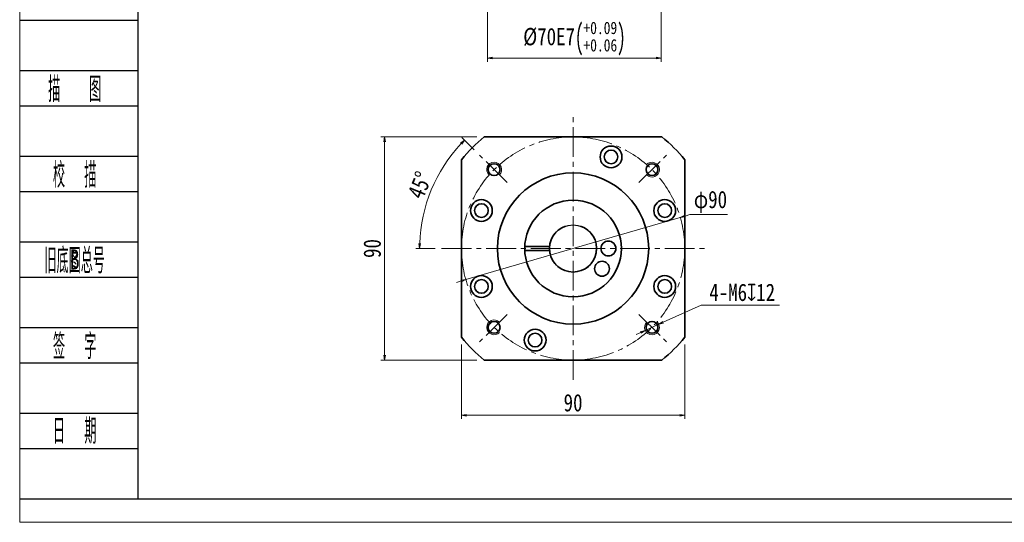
# Model space of a CAD drawing. Header units: millimetres. Extents: x 13 to 816, y 22 to 587.
# Tile 1 of 8: x 17 to 414, y 22 to 225. Entities that reach past the tile are written whole.
import ezdxf
from ezdxf.enums import TextEntityAlignment as Align

# ---------------------------------------------------------------- set-up
doc = ezdxf.new("R2010")
doc.units = ezdxf.units.MM
doc.linetypes.add('点画线', pattern=[18, 12, -2, 2, -2])
doc.layers.add('2细线层', color=4, linetype='Continuous')
doc.layers.add('6文字层', color=3, linetype='Continuous')
for name, color, linetype, lineweight in [('CDRAFT0', 7, 'Continuous', 35), ('EB0', 7, 'Continuous', 35), ('中心线层', 1, '点画线', 18), ('图框_外框线', 7, 'Continuous', 18), ('尺寸线层', 3, 'Continuous', 18), ('粗实线层_1', 7, 'Continuous', 35), ('细实线', 211, 'Continuous', 18)]:
    doc.layers.add(name, color=color, linetype=linetype, lineweight=lineweight)
doc.styles.add('PC_TEXTSTYLE', font='ISOCP.SHX', dxfattribs={"width": 0.707, "bigfont": 'GBCBIG.SHX'})
doc.styles.get("Standard").update_dxf_attribs({"font": 'SimSun.ttf'})
doc.styles.add('宋体', font='SimSun.ttf', dxfattribs={"width": 0.8})
doc.dimstyles.new('A水平标注$0', dxfattribs={"dimtxt": 3.5, "dimasz": 2, "dimexe": 1.5, "dimexo": 3, "dimgap": 1.1, "dimtad": 1, "dimtoh": 1, "dimdec": 4, "dimdsep": 46, "dimtxsty": '宋体', "dimblk": 'OPEN', "dimcen": 3, "dimclrd": 3, "dimclre": 3, "dimclrt": 6, "dimadec": 0, "dimazin": 0, "dimtm": 1e-09, "dimtfac": 1, "dimtdec": 4, "dimtix": 1, "dimtmove": 0, "dimatfit": 3, "dimldrblk": 'OPEN', "dimfxl": 0, "dimlwd": 13, "dimlwe": 13, "dimarcsym": 0})
doc.dimstyles.new('D直径标注φ25', dxfattribs={"dimtxt": 3.5, "dimasz": 2, "dimexe": 1, "dimexo": 3, "dimtad": 1, "dimtoh": 1, "dimdec": 1, "dimdsep": 46, "dimtxsty": '宋体', "dimblk": 'OPEN', "dimcen": 3, "dimclrd": 3, "dimclre": 3, "dimclrt": 130, "dimadec": 0, "dimazin": 0, "dimtm": 1e-09, "dimtfac": 1, "dimtdec": 1, "dimtmove": 0, "dimatfit": 0, "dimldrblk": 'OPEN', "dimfxl": 0, "dimlwd": 13, "dimlwe": 13, "dimarcsym": 0})
doc.dimstyles.new('螺孔(M8-7H)', dxfattribs={"dimtxt": 3.5, "dimasz": 2, "dimexe": 1.25, "dimexo": 3, "dimtad": 1, "dimtoh": 1, "dimdec": 4, "dimdsep": 46, "dimtxsty": '宋体', "dimblk": 'OPEN', "dimcen": 3, "dimclrd": 3, "dimclre": 3, "dimclrt": 2, "dimadec": 0, "dimazin": 0, "dimtm": 1e-09, "dimtfac": 1, "dimtdec": 4, "dimtmove": 0, "dimatfit": 3, "dimldrblk": 'OPEN', "dimfxl": 0, "dimlwd": 9, "dimlwe": 9, "dimarcsym": 0})

# ---------------------------------------------------------------- blocks, each defined once
blk = doc.blocks.new('_Open')
at = {"color": 0, "linetype": 'ByBlock', "lineweight": -2}
for p, q in [((-1, 0.17), (0, 0)), ((-1, -0.17), (0, 0)), ((0, 0), (-1, 0))]:
    blk.add_line(p, q, dxfattribs=at)
blk = doc.blocks.new('*D37')
at = {"layer": 'Defpoints', "color": 0, "transparency": 16777216}
for p in [(203.99, 177.46), (163.82, 87.46), (203.99, 87.46)]:
    blk.add_point(p, dxfattribs=at)
at = {"layer": '尺寸线层', "color": 3, "lineweight": 13, "transparency": 16777216}
for p, q in [((200.99, 177.46), (162.32, 177.46)), ((163.82, 175.46), (163.82, 89.46)), ((200.99, 87.46), (162.32, 87.46))]:
    blk.add_line(p, q, dxfattribs=at)
at = {"layer": '尺寸线层', "color": 3, "lineweight": 13, "transparency": 16777216, "xscale": 2, "yscale": 2, "zscale": 2}
for p, rotation in [((163.82, 177.46), 90), ((163.82, 87.46), 270)]:
    blk.add_blockref('_Open', p, dxfattribs=dict(at, rotation=rotation))
at = {"layer": '尺寸线层', "color": 6, "transparency": 16777216, "insert": (158.82, 132.46), "char_height": 7, "attachment_point": 5, "rotation": 90, "style": '宋体', "bg_fill": 3, "box_fill_scale": 1.1, "bg_fill_color": 256, "bg_fill_true_color": 13158600, "bg_fill_transparency": 0}
blk.add_mtext('90', dxfattribs=at)
blk = doc.blocks.new('*D38')
at = {"layer": 'Defpoints', "color": 0, "transparency": 16777216}
for p in [(202.09, 170.16), (186.22, 163.39), (213.21, 159.04), (187.15, 132.46), (291.61, 132.46)]:
    blk.add_point(p, dxfattribs=at)
at = {"layer": '尺寸线层', "color": 3, "lineweight": 13, "transparency": 16777216}
for p, q in [((199.97, 172.28), (194.99, 177.26)), ((184.15, 132.46), (176.43, 132.46))]:
    blk.add_line(p, q, dxfattribs=at)
blk.add_arc((239.79, 132.46), 61.86, 136.8526, 178.1474, dxfattribs=at)
at = {"layer": '尺寸线层', "color": 3, "lineweight": 13, "transparency": 16777216, "xscale": 2, "yscale": 2, "zscale": 2}
for p, rotation in [((196.05, 176.2), 45.92632355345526), ((177.93, 132.46), 269.0736764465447)]:
    blk.add_blockref('_Open', p, dxfattribs=dict(at, rotation=rotation))
at = {"layer": '尺寸线层', "color": 6, "transparency": 16777216, "insert": (178.02, 158.04), "char_height": 7, "attachment_point": 5, "rotation": 67.5, "style": '宋体', "bg_fill": 3, "box_fill_scale": 1.1, "bg_fill_color": 256, "bg_fill_true_color": 13158600, "bg_fill_transparency": 0}
blk.add_mtext('45°', dxfattribs=at)
blk = doc.blocks.new('*D39')
at = {"layer": 'Defpoints', "color": 0, "transparency": 16777216}
for p in [(283, 145.01), (196.57, 119.91)]:
    blk.add_point(p, dxfattribs=at)
at = {"layer": '尺寸线层', "color": 3, "lineweight": 13, "transparency": 16777216}
for p, q in [((196.57, 119.91), (283, 145.01)), ((284.92, 145.57), (286.84, 146.12)), ((286.84, 146.12), (302.01, 146.12)), ((194.65, 119.35), (192.73, 118.79))]:
    blk.add_line(p, q, dxfattribs=at)
at = {"layer": '尺寸线层', "color": 3, "lineweight": 13, "transparency": 16777216, "xscale": 2, "yscale": 2, "zscale": 2}
for p, rotation in [((283, 145.01), 196.1936401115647), ((196.57, 119.91), 16.19364011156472)]:
    blk.add_blockref('_Open', p, dxfattribs=dict(at, rotation=rotation))
at = {"layer": '尺寸线层', "color": 130, "transparency": 16777216, "insert": (295.18, 151.28), "char_height": 7, "attachment_point": 5, "style": '宋体', "bg_fill": 3, "box_fill_scale": 1.1, "bg_fill_color": 256, "bg_fill_true_color": 13158600, "bg_fill_transparency": 0}
blk.add_mtext('φ90', dxfattribs=at)
blk = doc.blocks.new('*D40')
at = {"layer": 'Defpoints', "color": 0, "transparency": 16777216}
for p in [(194.79, 96.66), (284.79, 96.66), (284.79, 65.19)]:
    blk.add_point(p, dxfattribs=at)
at = {"layer": '尺寸线层', "color": 3, "lineweight": 13, "transparency": 16777216}
for p, q in [((194.79, 93.66), (194.79, 63.69)), ((284.79, 93.66), (284.79, 63.69)), ((196.79, 65.19), (282.79, 65.19))]:
    blk.add_line(p, q, dxfattribs=at)
at = {"layer": '尺寸线层', "color": 3, "lineweight": 13, "transparency": 16777216, "xscale": 2, "yscale": 2, "zscale": 2, "rotation": 180}
blk.add_blockref('_Open', (194.79, 65.19), dxfattribs=at)
at = {"layer": '尺寸线层', "color": 3, "lineweight": 13, "transparency": 16777216, "xscale": 2, "yscale": 2, "zscale": 2}
blk.add_blockref('_Open', (284.79, 65.19), dxfattribs=at)
at = {"layer": '尺寸线层', "color": 6, "transparency": 16777216, "insert": (239.79, 70.19), "char_height": 7, "attachment_point": 5, "style": '宋体', "bg_fill": 3, "box_fill_scale": 1.1, "bg_fill_color": 256, "bg_fill_true_color": 13158600, "bg_fill_transparency": 0}
blk.add_mtext('90', dxfattribs=at)
blk = doc.blocks.new('*D41')
at = {"color": 3, "lineweight": 9, "transparency": 16777216}
for p, q in [((291.5, 109.66), (276.16, 102.7)), ((322.96, 109.66), (291.5, 109.66)), ((268.87, 99.4), (274.34, 101.88)), ((267.05, 98.57), (265.23, 97.75))]:
    blk.add_line(p, q, dxfattribs=at)
at = {"layer": 'Defpoints', "color": 0, "transparency": 16777216}
for p in [(268.87, 99.4), (274.34, 101.88)]:
    blk.add_point(p, dxfattribs=at)
at = {"color": 3, "lineweight": 9, "transparency": 16777216, "xscale": 2, "yscale": 2, "zscale": 2}
for p, rotation in [((268.87, 99.4), 24.38933209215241), ((274.34, 101.88), 204.3893320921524)]:
    blk.add_blockref('_Open', p, dxfattribs=dict(at, rotation=rotation))
at = {"color": 2, "transparency": 16777216, "insert": (307.98, 114.73), "char_height": 7, "attachment_point": 5, "style": '宋体', "bg_fill": 3, "box_fill_scale": 1.1, "bg_fill_color": 256, "bg_fill_true_color": 13158600, "bg_fill_transparency": 0}
blk.add_mtext('4-M6{\\famgdt|b0|i0|c0|p0;x}{12}', dxfattribs=at)
blk = doc.blocks.new('*D42')
at = {"layer": 'Defpoints', "color": 0, "transparency": 16777216}
for p in [(205.33, 248.3), (275.33, 248.3)]:
    blk.add_point(p, dxfattribs=at)
at = {"layer": '尺寸线层', "color": 3, "lineweight": 13, "transparency": 16777216}
for p, q in [((205.33, 245.3), (205.33, 207.77)), ((275.33, 245.3), (275.33, 207.77)), ((207.33, 209.27), (273.33, 209.27))]:
    blk.add_line(p, q, dxfattribs=at)
at = {"layer": '尺寸线层', "color": 3, "lineweight": 13, "transparency": 16777216, "xscale": 2, "yscale": 2, "zscale": 2, "rotation": 180}
blk.add_blockref('_Open', (205.33, 209.27), dxfattribs=at)
at = {"layer": '尺寸线层', "color": 3, "lineweight": 13, "transparency": 16777216, "xscale": 2, "yscale": 2, "zscale": 2}
blk.add_blockref('_Open', (275.33, 209.27), dxfattribs=at)
at = {"layer": '尺寸线层', "color": 6, "transparency": 16777216, "insert": (240.33, 217.14), "char_height": 7, "attachment_point": 5, "style": '宋体', "bg_fill": 3, "box_fill_scale": 1.1, "bg_fill_color": 257, "bg_fill_transparency": 0}
blk.add_mtext('{\\A1;{%%c70}{}{E7\\H0.7143x;{\\H2x;\\W0.5;(}\\S+0.09^ +0.06;{\\H2x;\\W0.5;)}}}', dxfattribs=at)
at = {"layer": 'Defpoints', "color": 0, "transparency": 16777216}
blk.add_point((275.33, 209.27), dxfattribs=at)

msp = doc.modelspace()

# ---------------------------------------------------------------- linework, layer by layer
msp.add_circle((239.78743, 132.45907), 9.5)
at = {"layer": '2细线层'}
for p, q in [((16.66268, 224.58436), (64.24864, 224.58436)), ((16.66268, 204.25857), (64.24864, 204.25857)), ((16.66268, 190.03051), (64.24864, 190.03051)), ((16.66268, 169.70472), (64.24864, 169.70472)), ((16.66268, 155.47666), (64.24864, 155.47666)), ((16.66268, 135.15086), (64.24864, 135.15086)), ((16.66268, 120.92281), (64.24864, 120.92281)), ((16.66268, 100.59701), (64.24864, 100.59701)), ((16.66268, 86.36895), (64.24864, 86.36895)), ((16.66268, 66.04316), (64.24864, 66.04316)), ((16.66268, 51.8151), (64.24864, 51.8151)), ((16.66268, 31.48931), (64.24864, 31.48931))]:
    msp.add_line(p, q, dxfattribs=at)
at = {"layer": 'CDRAFT0'}
for centre in [(255.09477, 169.41425), (202.83225, 147.76641), (276.74261, 147.76641), (202.83225, 117.15174), (276.74261, 117.15174), (224.4801, 95.50389)]:
    msp.add_circle(centre, 4.4, dxfattribs=at)
for start, end in [(128.4998296, 141.5000496), (38.4998296, 51.5000496), (218.4998296, 231.5000496), (308.4998296, 321.5000496)]:
    msp.add_arc((239.78743, 132.45907), 57.5, start, end, dxfattribs=at)
at = {"layer": 'EB0'}
for p, q in [((220.30186, 133.20907), (230.31708, 133.20907)), ((220.30186, 131.70907), (230.31708, 131.70907))]:
    msp.add_line(p, q, dxfattribs=at)
for centre, radius in [((239.78743, 132.45907), 19.5), ((254.03743, 132.45907), 3), ((251.46035, 124.28561), 3)]:
    msp.add_circle(centre, radius, dxfattribs=at)
msp.add_arc((239.78743, 132.45907), 9.5, 108.4103907, 71.5915198, dxfattribs=at)
at = {"layer": '中心线层'}
for p, q in [((213.21129, 159.03522), (202.08757, 170.15893)), ((266.36358, 105.88293), (277.4873, 94.75921))]:
    msp.add_line(p, q, dxfattribs=at)
at = {"layer": '图框_外框线', "color": 3}
msp.add_lwpolyline([(16.667, 21.97298), (816.03843, 21.97298), (816.03843, 587.24278), (16.667, 587.24278)], close=True, dxfattribs=at)
at = {"layer": '图框_外框线', "color": 3, "lineweight": 25}
msp.add_lwpolyline([(64.24864, 31.48931), (806.52211, 31.48931), (806.52211, 577.72645), (64.24864, 577.72645)], close=True, dxfattribs=at)
at = {"layer": '粗实线层_1'}
for points in [[(203.99304, 177.45907), (275.58199, 177.45907)], [(194.78743, 96.66467), (194.78743, 168.25363)], [(284.78743, 168.25347), (284.78743, 96.66452)], [(275.58183, 87.45907), (203.99288, 87.45907)]]:
    msp.add_lwpolyline(points, dxfattribs=at)
for centre, radius in [((255.09477, 169.41425), 2.75), ((207.96763, 164.27888), 2.4), ((239.78743, 132.45907), 30.5), ((202.83225, 147.76641), 2.75), ((276.74261, 147.76641), 2.75), ((202.83225, 117.15174), 2.75), ((276.74261, 117.15174), 2.75), ((271.60724, 100.63927), 2.4), ((224.4801, 95.50389), 2.75)]:
    msp.add_circle(centre, radius, dxfattribs=at)
at = {"layer": '细实线'}
for centre, start, end in [((207.96763, 164.27888), 315, 226.9102132), ((271.60724, 100.63927), 135, 46.9102132)]:
    msp.add_arc(centre, 3, start, end, dxfattribs=at)

# ---------------------------------------------------------------- texts
at = {"layer": '6文字层', "color": 3, "style": 'PC_TEXTSTYLE'}
for s, width, p in [('描   图', 0.6667, (38.84139, 197.14454)), ('校  描', 0.667, (38.84139, 162.59069)), ('旧底图总号', 0.667, (38.84139, 128.03683)), ('签  字', 0.667, (38.84139, 93.48298)), ('日  期', 0.667, (38.85406, 59.13199))]:
    msp.add_text(s, height=10.162898, dxfattribs=dict(at, width=width)).set_placement(p, align=Align.MIDDLE)
at = {"layer": '6文字层', "width": 0.707}
msp.add_text('B', height=8.13032, dxfattribs=at).set_placement((38.84139, 128.03683), align=Align.MIDDLE)

# ---------------------------------------------------------------- next in the draw order: dimensions: what is measured, and where the dimension line sits
at = {"layer": '尺寸线层'}
dim = msp.add_linear_dim(base=(275.33342, 209.27113), p1=(205.33342, 248.29679), p2=(275.33342, 248.29679), text='{\\A1;{%%c<>}{}{E7\\H0.7143x;{\\H2x;\\W0.5;(}\\S+0.09^ +0.06;{\\H2x;\\W0.5;)}}}', dimstyle='A水平标注$0', override={"dimtxt": 7, "dimgap": 1.5, "dimdec": 1, "dimpost": '<>', "dimblk": 'Open', "dimtp": 0.09, "dimtm": -0.06, "dimtdec": 2, "dimtvp": 0.1, "dimtfill": 1, "dimtfillclr": 256, "dimtzin": 8}, dxfattribs=at)
dim.commit()
dim.dimension.update_dxf_attribs({"geometry": '*D42', "text_midpoint": (240.33342, 209.27113), "dimtype": 160})
dim = msp.add_linear_dim(base=(163.82498, 87.45907), p1=(203.99304, 177.45907), p2=(203.99288, 87.45907), angle=270, dimstyle='A水平标注$0', override={"dimtxt": 7, "dimgap": 1.5, "dimdec": 1, "dimpost": '<>', "dimblk": 'Open', "dimtvp": 0.1, "dimtfill": 1, "dimtfillclr": 256}, dxfattribs=at)
dim.commit()
dim.dimension.update_dxf_attribs({"geometry": '*D37', "text_midpoint": (163.82498, 132.45907), "dimtype": 160})

# ---------------------------------------------------------------- next in the draw order: linework, layer by layer
at = {"layer": '中心线层'}
msp.add_line((213.21129, 105.88293), (202.08757, 94.75921), dxfattribs=at)
at = {"layer": '粗实线层_1'}
msp.add_circle((207.96763, 100.63927), 2.4, dxfattribs=at)
at = {"layer": '细实线'}
msp.add_arc((207.96763, 100.63927), 3, 45, 316.9102132, dxfattribs=at)

# ---------------------------------------------------------------- next in the draw order: dimensions: what is measured, and where the dimension line sits
at = {"layer": '尺寸线层'}
dim = msp.add_angular_dim_2l(base=(186.21893, 163.38686), line1=((213.21129, 159.03522), (202.08757, 170.15893)), line2=((187.15396, 132.45907), (291.6097, 132.45907)), dimstyle='A水平标注$0', override={"dimtxt": 7, "dimgap": 1.5, "dimdec": 1, "dimpost": '<>', "dimblk": 'Open', "dimtvp": 0.1, "dimtfill": 1, "dimtfillclr": 256}, dxfattribs=at)
dim.commit()
dim.dimension.update_dxf_attribs({"geometry": '*D38', "text_midpoint": (178.02094, 158.04359)})

# ---------------------------------------------------------------- next in the draw order: linework, layer by layer
at = {"layer": '中心线层'}
for p, q in [((239.78743, 79.45907), (239.78743, 185.45907)), ((266.36358, 159.03522), (277.4873, 170.15893)), ((186.78743, 132.45907), (292.78743, 132.45907))]:
    msp.add_line(p, q, dxfattribs=at)
msp.add_circle((239.78743, 132.45907), 45, dxfattribs=at)
at = {"layer": '粗实线层_1'}
msp.add_circle((271.60724, 164.27888), 2.4, dxfattribs=at)
at = {"layer": '细实线'}
msp.add_arc((271.60724, 164.27888), 3, 225, 136.9102132, dxfattribs=at)

# ---------------------------------------------------------------- next in the draw order: dimensions: what is measured, and where the dimension line sits
at = {"layer": '尺寸线层'}
dim = msp.add_diameter_dim_2p(p1=(196.57282, 119.90927), p2=(283.00204, 145.00888), dimstyle='D直径标注φ25', override={"dimtxt": 7, "dimgap": 1.5, "dimpost": 'φ<>', "dimblk": 'Open', "dimtfill": 1, "dimtfillclr": 256}, dxfattribs=at)
dim.commit()
dim.dimension.update_dxf_attribs({"geometry": '*D39', "text_midpoint": (295.1791, 146.12441), "dimtype": 163})
dim = msp.add_linear_dim(base=(284.78743, 65.19371), p1=(194.78736, 96.66461), p2=(284.78743, 96.66452), dimstyle='A水平标注$0', override={"dimtxt": 7, "dimgap": 1.5, "dimdec": 1, "dimpost": '<>', "dimblk": 'Open', "dimtvp": 0.1, "dimtfill": 1, "dimtfillclr": 256}, dxfattribs=at)
dim.commit()
dim.dimension.update_dxf_attribs({"geometry": '*D40', "text_midpoint": (239.7874, 70.19371)})

# ---------------------------------------------------------------- next in the draw order: dimensions: what is measured, and where the dimension line sits
dim = msp.add_diameter_dim_2p(p1=(268.87496, 99.40046), p2=(274.33952, 101.87807), text='4-M<>{\\famgdt|b0|i0|c0|p0;x}{12}', dimstyle='螺孔(M8-7H)', override={"dimtxt": 7, "dimgap": 1.5, "dimtad": 1, "dimtih": 0, "dimtoh": 1, "dimdec": 4, "dimlfac": 1, "dimpost": '<>', "dimcen": 0, "dimse1": 0, "dimse2": 0, "dimsd1": 0, "dimsd2": 0, "dimtix": 0, "dimtofl": 1, "dimatfit": 3, "dimtvp": 0.1})
dim.commit()
dim.dimension.update_dxf_attribs({"geometry": '*D41', "text_midpoint": (307.9845, 109.6607), "dimtype": 163})

doc.saveas('drawing.dxf')
